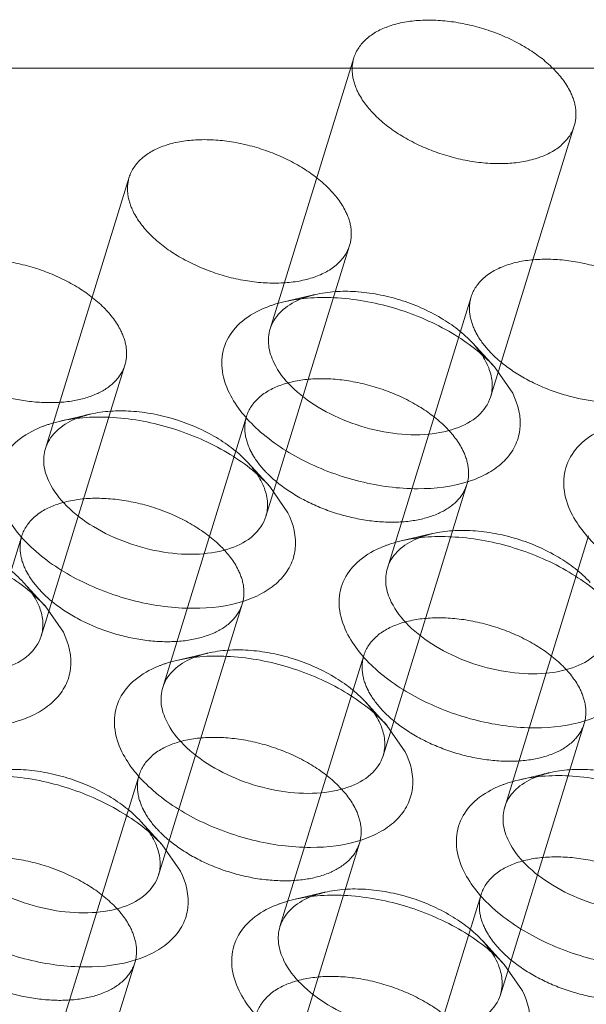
# Model space of a CAD drawing. Header units: millimetres. Extents: x 4497 to 13960, y 12291 to 16372.
# Tile 95 of 217: x 4882 to 4889, y 15319 to 15332. Entities that reach past the tile are written whole.
import ezdxf

# ---------------------------------------------------------------- set-up
doc = ezdxf.new("R2010")
doc.units = ezdxf.units.MM
doc.header["$LTSCALE"] = 0.8
doc.linetypes.add('HIDDEN', pattern=[9.525, 6.35, -3.175])
doc.layers.get('0').update_dxf_attribs({"linetype": 'CONTINUOUS', "lineweight": 0})
doc.layers.add('3', color=5, linetype='HIDDEN', lineweight=0)

msp = doc.modelspace()

# ---------------------------------------------------------------- linework, layer by layer
at = {"lineweight": 15}
for p, q in [((4906.289, 15330.882), (4862.078, 15330.882)), ((4887.862, 15326.997), (4888.1, 15326.655)), ((4884.94, 15325.443), (4885.178, 15325.101)), ((4882.019, 15323.889), (4882.257, 15323.547)), ((4886.465, 15322.335), (4886.703, 15321.993)), ((4883.544, 15320.781), (4883.782, 15320.439)), ((4887.991, 15319.227), (4888.229, 15318.885))]:
    msp.add_line(p, q, dxfattribs=at)
for centre, radius, start, end in [((4885.417, 15327.344), 0.493, 155.6291, 162.8691), ((4887.034, 15326.69), 0.81, 20.4993, 26.1968), ((4882.495, 15325.79), 0.493, 155.6291, 162.8691), ((4884.112, 15325.136), 0.81, 20.4993, 26.1968), ((4886.942, 15324.236), 0.493, 155.6291, 162.8691), ((4881.191, 15323.582), 0.81, 20.4993, 26.1968), ((4884.02, 15322.682), 0.493, 155.6291, 162.8691), ((4885.637, 15322.028), 0.81, 20.4993, 26.1968), ((4888.467, 15321.128), 0.493, 155.6291, 162.8691), ((4882.716, 15320.474), 0.81, 20.4993, 26.1968), ((4885.545, 15319.574), 0.493, 155.6291, 162.8691), ((4887.163, 15318.92), 0.81, 20.4993, 26.1968)]:
    msp.add_arc(centre, radius, start, end, dxfattribs=at)
for points, knots in [([(4885.126, 15327.842), (4885.354, 15327.896), (4885.857, 15327.921), (4886.604, 15327.777), (4887.303, 15327.474), (4887.704, 15327.17), (4887.862, 15326.997)], [0, 0, 0, 0, 0.236672, 0.49996, 0.763225, 1, 1, 1, 1]), ([(4884.805, 15327.731), (4884.839, 15327.747), (4884.885, 15327.767), (4884.932, 15327.784), (4884.944, 15327.789)], [0, 0, 0, 0, 0.744437, 1, 1, 1, 1]), ([(4884.944, 15327.789), (4884.958, 15327.794), (4885.018, 15327.814), (4885.08, 15327.831), (4885.126, 15327.842)], [0, 0, 0, 0, 0.243879, 1, 1, 1, 1]), ([(4884.968, 15327.548), (4885.001, 15327.622), (4885.115, 15327.764), (4885.273, 15327.85), (4885.36, 15327.884)], [0, 0, 0, 0, 0.464886, 1, 1, 1, 1]), ([(4884.416, 15326.655), (4884.366, 15326.756), (4884.299, 15326.962), (4884.334, 15327.286), (4884.517, 15327.559), (4884.702, 15327.681), (4884.805, 15327.731)], [0, 0, 0, 0, 0.260072, 0.494273, 0.731806, 1, 1, 1, 1]), ([(4884.997, 15327.047), (4884.962, 15327.119), (4884.913, 15327.265), (4884.924, 15327.421), (4884.945, 15327.49)], [0, 0, 0, 0, 0.52606, 1, 1, 1, 1]), ([(4887.812, 15326.605), (4887.783, 15326.512), (4887.655, 15326.329), (4887.337, 15326.168), (4886.932, 15326.1), (4886.473, 15326.129), (4886.005, 15326.251), (4885.574, 15326.453), (4885.224, 15326.715), (4885.052, 15326.934), (4884.997, 15327.047)], [0, 0, 0, 0, 0.087919, 0.191483, 0.315807, 0.456957, 0.606104, 0.752524, 0.886126, 1, 1, 1, 1]), ([(4887.792, 15326.973), (4887.815, 15326.913), (4887.844, 15326.789), (4887.83, 15326.662), (4887.812, 15326.605)], [0, 0, 0, 0, 0.519195, 1, 1, 1, 1]), ([(4888.1, 15326.655), (4888.171, 15326.51), (4888.232, 15326.263), (4888.139, 15325.956), (4887.995, 15325.762), (4887.785, 15325.607), (4887.411, 15325.449), (4886.835, 15325.383), (4886.103, 15325.481), (4885.391, 15325.743), (4884.798, 15326.128), (4884.504, 15326.474), (4884.416, 15326.655)], [0, 0, 0, 0, 0.096766, 0.141571, 0.18803, 0.239006, 0.296129, 0.428924, 0.580085, 0.735392, 0.87928, 1, 1, 1, 1]), ([(4882.205, 15326.288), (4882.433, 15326.342), (4882.935, 15326.367), (4883.683, 15326.223), (4884.381, 15325.92), (4884.782, 15325.616), (4884.94, 15325.443)], [0, 0, 0, 0, 0.236672, 0.49996, 0.763225, 1, 1, 1, 1]), ([(4881.884, 15326.177), (4881.917, 15326.193), (4881.963, 15326.213), (4882.01, 15326.23), (4882.022, 15326.235)], [0, 0, 0, 0, 0.744437, 1, 1, 1, 1]), ([(4882.022, 15326.235), (4882.037, 15326.24), (4882.097, 15326.26), (4882.158, 15326.277), (4882.205, 15326.288)], [0, 0, 0, 0, 0.243879, 1, 1, 1, 1]), ([(4882.046, 15325.994), (4882.08, 15326.068), (4882.194, 15326.21), (4882.351, 15326.296), (4882.438, 15326.33)], [0, 0, 0, 0, 0.464886, 1, 1, 1, 1]), ([(4881.494, 15325.101), (4881.445, 15325.202), (4881.377, 15325.408), (4881.413, 15325.732), (4881.595, 15326.005), (4881.78, 15326.126), (4881.884, 15326.177)], [0, 0, 0, 0, 0.260072, 0.494273, 0.731806, 1, 1, 1, 1]), ([(4888.862, 15325.101), (4888.813, 15325.202), (4888.745, 15325.408), (4888.781, 15325.732), (4888.963, 15326.005), (4889.149, 15326.126), (4889.252, 15326.177)], [0, 0, 0, 0, 0.260072, 0.494273, 0.731806, 1, 1, 1, 1]), ([(4882.076, 15325.493), (4882.04, 15325.565), (4881.991, 15325.711), (4882.003, 15325.867), (4882.024, 15325.936)], [0, 0, 0, 0, 0.52606, 1, 1, 1, 1]), ([(4884.89, 15325.051), (4884.862, 15324.958), (4884.733, 15324.775), (4884.416, 15324.614), (4884.011, 15324.546), (4883.551, 15324.575), (4883.083, 15324.697), (4882.652, 15324.899), (4882.303, 15325.161), (4882.131, 15325.38), (4882.076, 15325.493)], [0, 0, 0, 0, 0.087919, 0.191483, 0.315807, 0.456957, 0.606104, 0.752524, 0.886126, 1, 1, 1, 1]), ([(4884.871, 15325.419), (4884.893, 15325.358), (4884.922, 15325.235), (4884.908, 15325.108), (4884.89, 15325.051)], [0, 0, 0, 0, 0.519195, 1, 1, 1, 1]), ([(4885.178, 15325.101), (4885.249, 15324.956), (4885.31, 15324.709), (4885.217, 15324.402), (4885.073, 15324.208), (4884.863, 15324.053), (4884.49, 15323.895), (4883.914, 15323.828), (4883.181, 15323.927), (4882.469, 15324.189), (4881.877, 15324.574), (4881.583, 15324.92), (4881.494, 15325.101)], [0, 0, 0, 0, 0.096766, 0.141571, 0.18803, 0.239006, 0.296129, 0.428924, 0.580085, 0.735392, 0.87928, 1, 1, 1, 1]), ([(4892.547, 15325.101), (4892.618, 15324.956), (4892.679, 15324.709), (4892.586, 15324.402), (4892.442, 15324.208), (4892.231, 15324.053), (4891.858, 15323.895), (4891.282, 15323.828), (4890.55, 15323.927), (4889.838, 15324.189), (4889.245, 15324.574), (4888.951, 15324.92), (4888.862, 15325.101)], [0, 0, 0, 0, 0.096766, 0.141571, 0.18803, 0.239006, 0.296129, 0.428924, 0.580085, 0.735392, 0.87928, 1, 1, 1, 1]), ([(4879.283, 15324.734), (4879.511, 15324.788), (4880.014, 15324.813), (4880.761, 15324.669), (4881.459, 15324.366), (4881.861, 15324.062), (4882.019, 15323.889)], [0, 0, 0, 0, 0.236672, 0.49996, 0.763225, 1, 1, 1, 1]), ([(4886.469, 15324.68), (4886.483, 15324.686), (4886.544, 15324.706), (4886.605, 15324.723), (4886.651, 15324.734)], [0, 0, 0, 0, 0.243879, 1, 1, 1, 1]), ([(4886.493, 15324.44), (4886.526, 15324.514), (4886.641, 15324.656), (4886.798, 15324.742), (4886.885, 15324.776)], [0, 0, 0, 0, 0.464886, 1, 1, 1, 1]), ([(4886.651, 15324.734), (4886.88, 15324.788), (4887.382, 15324.813), (4888.13, 15324.669), (4888.828, 15324.366), (4889.229, 15324.062), (4889.387, 15323.889)], [0, 0, 0, 0, 0.236672, 0.49996, 0.763225, 1, 1, 1, 1]), ([(4885.941, 15323.547), (4885.892, 15323.648), (4885.824, 15323.854), (4885.859, 15324.178), (4886.042, 15324.451), (4886.227, 15324.572), (4886.331, 15324.623)], [0, 0, 0, 0, 0.260072, 0.494273, 0.731806, 1, 1, 1, 1]), ([(4886.331, 15324.623), (4886.364, 15324.639), (4886.41, 15324.659), (4886.457, 15324.676), (4886.469, 15324.68)], [0, 0, 0, 0, 0.744437, 1, 1, 1, 1]), ([(4886.522, 15323.939), (4886.487, 15324.01), (4886.438, 15324.157), (4886.45, 15324.313), (4886.471, 15324.381)], [0, 0, 0, 0, 0.52606, 1, 1, 1, 1]), ([(4881.969, 15323.496), (4881.94, 15323.404), (4881.812, 15323.221), (4881.494, 15323.06), (4881.089, 15322.992), (4880.63, 15323.021), (4880.162, 15323.143), (4879.73, 15323.345), (4879.381, 15323.607), (4879.209, 15323.826), (4879.154, 15323.939)], [0, 0, 0, 0, 0.087919, 0.191483, 0.315807, 0.456957, 0.606104, 0.752524, 0.886126, 1, 1, 1, 1]), ([(4889.337, 15323.496), (4889.309, 15323.404), (4889.18, 15323.221), (4888.863, 15323.06), (4888.457, 15322.992), (4887.998, 15323.021), (4887.53, 15323.143), (4887.099, 15323.345), (4886.75, 15323.607), (4886.578, 15323.826), (4886.522, 15323.939)], [0, 0, 0, 0, 0.087919, 0.191483, 0.315807, 0.456957, 0.606104, 0.752524, 0.886126, 1, 1, 1, 1]), ([(4881.949, 15323.865), (4881.972, 15323.804), (4882.001, 15323.681), (4881.986, 15323.554), (4881.969, 15323.496)], [0, 0, 0, 0, 0.519195, 1, 1, 1, 1]), ([(4882.257, 15323.547), (4882.328, 15323.402), (4882.389, 15323.155), (4882.295, 15322.848), (4882.151, 15322.654), (4881.941, 15322.499), (4881.568, 15322.341), (4880.992, 15322.274), (4880.26, 15322.373), (4879.548, 15322.635), (4878.955, 15323.02), (4878.661, 15323.366), (4878.572, 15323.547)], [0, 0, 0, 0, 0.096766, 0.141571, 0.18803, 0.239006, 0.296129, 0.428924, 0.580085, 0.735392, 0.87928, 1, 1, 1, 1]), ([(4889.625, 15323.547), (4889.696, 15323.402), (4889.757, 15323.155), (4889.664, 15322.848), (4889.52, 15322.654), (4889.31, 15322.499), (4888.937, 15322.341), (4888.361, 15322.274), (4887.628, 15322.373), (4886.916, 15322.635), (4886.323, 15323.02), (4886.03, 15323.366), (4885.941, 15323.547)], [0, 0, 0, 0, 0.096766, 0.141571, 0.18803, 0.239006, 0.296129, 0.428924, 0.580085, 0.735392, 0.87928, 1, 1, 1, 1]), ([(4883.547, 15323.126), (4883.562, 15323.132), (4883.622, 15323.152), (4883.683, 15323.169), (4883.73, 15323.18)], [0, 0, 0, 0, 0.243879, 1, 1, 1, 1]), ([(4883.571, 15322.886), (4883.605, 15322.96), (4883.719, 15323.102), (4883.876, 15323.188), (4883.964, 15323.222)], [0, 0, 0, 0, 0.464886, 1, 1, 1, 1]), ([(4883.73, 15323.18), (4883.958, 15323.234), (4884.461, 15323.259), (4885.208, 15323.115), (4885.906, 15322.812), (4886.307, 15322.508), (4886.466, 15322.335)], [0, 0, 0, 0, 0.236672, 0.49996, 0.763225, 1, 1, 1, 1]), ([(4883.019, 15321.993), (4882.97, 15322.094), (4882.902, 15322.3), (4882.938, 15322.624), (4883.12, 15322.896), (4883.305, 15323.018), (4883.409, 15323.069)], [0, 0, 0, 0, 0.260072, 0.494273, 0.731806, 1, 1, 1, 1]), ([(4883.409, 15323.069), (4883.443, 15323.085), (4883.488, 15323.105), (4883.535, 15323.122), (4883.547, 15323.126)], [0, 0, 0, 0, 0.744437, 1, 1, 1, 1]), ([(4883.601, 15322.385), (4883.566, 15322.456), (4883.517, 15322.603), (4883.528, 15322.759), (4883.549, 15322.827)], [0, 0, 0, 0, 0.52606, 1, 1, 1, 1]), ([(4886.416, 15321.942), (4886.387, 15321.85), (4886.259, 15321.667), (4885.941, 15321.505), (4885.536, 15321.438), (4885.077, 15321.467), (4884.608, 15321.589), (4884.177, 15321.791), (4883.828, 15322.053), (4883.656, 15322.272), (4883.601, 15322.385)], [0, 0, 0, 0, 0.087919, 0.191483, 0.315807, 0.456957, 0.606104, 0.752524, 0.886126, 1, 1, 1, 1]), ([(4886.396, 15322.311), (4886.418, 15322.25), (4886.448, 15322.127), (4886.433, 15322), (4886.416, 15321.942)], [0, 0, 0, 0, 0.519195, 1, 1, 1, 1]), ([(4886.703, 15321.993), (4886.775, 15321.848), (4886.836, 15321.601), (4886.742, 15321.294), (4886.598, 15321.1), (4886.388, 15320.945), (4886.015, 15320.787), (4885.439, 15320.72), (4884.707, 15320.819), (4883.994, 15321.081), (4883.402, 15321.466), (4883.108, 15321.812), (4883.019, 15321.993)], [0, 0, 0, 0, 0.096766, 0.141571, 0.18803, 0.239006, 0.296129, 0.428924, 0.580085, 0.735392, 0.87928, 1, 1, 1, 1]), ([(4880.808, 15321.626), (4881.036, 15321.68), (4881.539, 15321.705), (4882.286, 15321.561), (4882.985, 15321.258), (4883.386, 15320.954), (4883.544, 15320.781)], [0, 0, 0, 0, 0.236672, 0.49996, 0.763225, 1, 1, 1, 1]), ([(4887.994, 15321.572), (4888.009, 15321.578), (4888.069, 15321.598), (4888.13, 15321.615), (4888.177, 15321.626)], [0, 0, 0, 0, 0.243879, 1, 1, 1, 1]), ([(4888.018, 15321.332), (4888.052, 15321.406), (4888.166, 15321.548), (4888.323, 15321.634), (4888.411, 15321.668)], [0, 0, 0, 0, 0.464886, 1, 1, 1, 1]), ([(4888.177, 15321.626), (4888.405, 15321.68), (4888.907, 15321.705), (4889.655, 15321.561), (4890.353, 15321.258), (4890.754, 15320.954), (4890.912, 15320.781)], [0, 0, 0, 0, 0.236672, 0.49996, 0.763225, 1, 1, 1, 1]), ([(4887.466, 15320.439), (4887.417, 15320.54), (4887.349, 15320.746), (4887.385, 15321.07), (4887.567, 15321.342), (4887.752, 15321.464), (4887.856, 15321.515)], [0, 0, 0, 0, 0.260072, 0.494273, 0.731806, 1, 1, 1, 1]), ([(4887.856, 15321.515), (4887.889, 15321.531), (4887.935, 15321.551), (4887.982, 15321.568), (4887.994, 15321.572)], [0, 0, 0, 0, 0.744437, 1, 1, 1, 1]), ([(4888.048, 15320.831), (4888.013, 15320.902), (4887.964, 15321.049), (4887.975, 15321.205), (4887.996, 15321.273)], [0, 0, 0, 0, 0.52606, 1, 1, 1, 1]), ([(4883.494, 15320.388), (4883.465, 15320.296), (4883.337, 15320.113), (4883.019, 15319.951), (4882.614, 15319.884), (4882.155, 15319.913), (4881.687, 15320.035), (4881.256, 15320.237), (4880.906, 15320.499), (4880.734, 15320.718), (4880.679, 15320.831)], [0, 0, 0, 0, 0.087919, 0.191483, 0.315807, 0.456957, 0.606104, 0.752524, 0.886126, 1, 1, 1, 1]), ([(4883.474, 15320.757), (4883.497, 15320.696), (4883.526, 15320.573), (4883.512, 15320.446), (4883.494, 15320.388)], [0, 0, 0, 0, 0.519195, 1, 1, 1, 1]), ([(4890.862, 15320.388), (4890.834, 15320.296), (4890.706, 15320.113), (4890.388, 15319.951), (4889.983, 15319.884), (4889.523, 15319.913), (4889.055, 15320.035), (4888.624, 15320.237), (4888.275, 15320.499), (4888.103, 15320.718), (4888.048, 15320.831)], [0, 0, 0, 0, 0.087919, 0.191483, 0.315807, 0.456957, 0.606104, 0.752524, 0.886126, 1, 1, 1, 1]), ([(4883.782, 15320.439), (4883.853, 15320.294), (4883.914, 15320.047), (4883.821, 15319.74), (4883.677, 15319.546), (4883.466, 15319.391), (4883.093, 15319.233), (4882.517, 15319.166), (4881.785, 15319.265), (4881.073, 15319.527), (4880.48, 15319.912), (4880.186, 15320.258), (4880.098, 15320.439)], [0, 0, 0, 0, 0.096766, 0.141571, 0.18803, 0.239006, 0.296129, 0.428924, 0.580085, 0.735392, 0.87928, 1, 1, 1, 1]), ([(4891.15, 15320.439), (4891.221, 15320.294), (4891.282, 15320.047), (4891.189, 15319.74), (4891.045, 15319.546), (4890.835, 15319.391), (4890.462, 15319.233), (4889.886, 15319.166), (4889.154, 15319.265), (4888.441, 15319.527), (4887.849, 15319.912), (4887.555, 15320.258), (4887.466, 15320.439)], [0, 0, 0, 0, 0.096766, 0.141571, 0.18803, 0.239006, 0.296129, 0.428924, 0.580085, 0.735392, 0.87928, 1, 1, 1, 1]), ([(4885.096, 15319.778), (4885.13, 15319.852), (4885.244, 15319.994), (4885.401, 15320.08), (4885.489, 15320.114)], [0, 0, 0, 0, 0.464886, 1, 1, 1, 1]), ([(4885.255, 15320.072), (4885.483, 15320.126), (4885.986, 15320.151), (4886.733, 15320.007), (4887.431, 15319.704), (4887.833, 15319.4), (4887.991, 15319.227)], [0, 0, 0, 0, 0.236672, 0.49996, 0.763225, 1, 1, 1, 1]), ([(4884.544, 15318.885), (4884.495, 15318.986), (4884.427, 15319.192), (4884.463, 15319.516), (4884.645, 15319.788), (4884.831, 15319.91), (4884.934, 15319.961)], [0, 0, 0, 0, 0.260072, 0.494273, 0.731806, 1, 1, 1, 1]), ([(4884.934, 15319.961), (4884.968, 15319.977), (4885.014, 15319.997), (4885.06, 15320.014), (4885.072, 15320.018)], [0, 0, 0, 0, 0.744437, 1, 1, 1, 1]), ([(4885.072, 15320.018), (4885.087, 15320.024), (4885.147, 15320.044), (4885.208, 15320.061), (4885.255, 15320.072)], [0, 0, 0, 0, 0.243879, 1, 1, 1, 1]), ([(4885.126, 15319.277), (4885.091, 15319.348), (4885.042, 15319.495), (4885.053, 15319.651), (4885.074, 15319.719)], [0, 0, 0, 0, 0.52606, 1, 1, 1, 1]), ([(4887.941, 15318.834), (4887.912, 15318.742), (4887.784, 15318.559), (4887.466, 15318.397), (4887.061, 15318.33), (4886.602, 15318.359), (4886.134, 15318.481), (4885.702, 15318.683), (4885.353, 15318.945), (4885.181, 15319.164), (4885.126, 15319.277)], [0, 0, 0, 0, 0.087919, 0.191483, 0.315807, 0.456957, 0.606104, 0.752524, 0.886126, 1, 1, 1, 1]), ([(4887.921, 15319.203), (4887.944, 15319.142), (4887.973, 15319.019), (4887.958, 15318.892), (4887.941, 15318.834)], [0, 0, 0, 0, 0.519195, 1, 1, 1, 1]), ([(4888.229, 15318.885), (4888.3, 15318.74), (4888.361, 15318.493), (4888.267, 15318.186), (4888.123, 15317.992), (4887.913, 15317.837), (4887.54, 15317.679), (4886.964, 15317.612), (4886.232, 15317.711), (4885.52, 15317.973), (4884.927, 15318.358), (4884.633, 15318.704), (4884.544, 15318.885)], [0, 0, 0, 0, 0.096766, 0.141571, 0.18803, 0.239006, 0.296129, 0.428924, 0.580085, 0.735392, 0.87928, 1, 1, 1, 1])]:
    msp.add_open_spline(points, degree=3, knots=knots, dxfattribs=at)
for points in [[(4887.706, 15327.143), (4887.726, 15327.112), (4887.744, 15327.08), (4887.76, 15327.047)], [(4884.784, 15325.589), (4884.804, 15325.558), (4884.822, 15325.526), (4884.839, 15325.493)], [(4881.862, 15324.035), (4881.882, 15324.004), (4881.901, 15323.972), (4881.917, 15323.939)], [(4886.309, 15322.481), (4886.329, 15322.45), (4886.348, 15322.418), (4886.364, 15322.385)], [(4883.388, 15320.927), (4883.408, 15320.896), (4883.426, 15320.864), (4883.442, 15320.831)], [(4887.835, 15319.373), (4887.854, 15319.342), (4887.873, 15319.31), (4887.889, 15319.277)]]:
    msp.add_open_spline(points, degree=3, dxfattribs=at)
at = {"layer": '3'}
for p, q in [((4886.035, 15331.015), (4884.946, 15327.49)), ((4888.901, 15330.129), (4887.812, 15326.604)), ((4883.113, 15329.461), (4882.024, 15325.936)), ((4885.98, 15328.575), (4884.89, 15325.05)), ((4885.53, 15327.937), (4885.126, 15327.842)), ((4887.56, 15327.907), (4886.471, 15324.382)), ((4887.582, 15327.303), (4887.862, 15326.997)), ((4883.058, 15327.021), (4881.969, 15323.496)), ((4882.608, 15326.383), (4882.204, 15326.288)), ((4884.638, 15326.353), (4883.549, 15322.828)), ((4884.66, 15325.749), (4884.94, 15325.443)), ((4887.505, 15325.467), (4886.415, 15321.942)), ((4887.055, 15324.829), (4886.651, 15324.734)), ((4881.717, 15324.799), (4880.628, 15321.274)), ((4889.085, 15324.799), (4887.996, 15321.274)), ((4881.738, 15324.195), (4882.018, 15323.889)), ((4884.583, 15323.913), (4883.494, 15320.388)), ((4884.134, 15323.275), (4883.73, 15323.18)), ((4886.164, 15323.245), (4885.074, 15319.72)), ((4886.185, 15322.641), (4886.465, 15322.335)), ((4889.03, 15322.359), (4887.941, 15318.834)), ((4883.242, 15321.691), (4882.153, 15318.166)), ((4888.58, 15321.721), (4888.176, 15321.626)), ((4883.263, 15321.087), (4883.544, 15320.781)), ((4886.108, 15320.805), (4885.019, 15317.28)), ((4885.659, 15320.167), (4885.255, 15320.072)), ((4887.689, 15320.137), (4886.6, 15316.612)), ((4887.71, 15319.533), (4887.99, 15319.227)), ((4883.187, 15319.251), (4882.097, 15315.726))]:
    msp.add_line(p, q, dxfattribs=at)
for centre, radius, start, end in [((4885.766, 15326.855), 1.107, 109.7141, 111.5324), ((4888.884, 15328.209), 1.483, 224.1795, 225.385), ((4882.845, 15325.301), 1.107, 109.7141, 111.5324), ((4885.963, 15326.655), 1.483, 224.1795, 225.385), ((4887.292, 15323.747), 1.107, 109.7141, 111.5324), ((4883.041, 15325.101), 1.483, 224.1795, 225.385), ((4884.37, 15322.193), 1.107, 109.7141, 111.5324), ((4887.488, 15323.547), 1.483, 224.1795, 225.385), ((4888.817, 15320.639), 1.107, 109.7141, 111.5324), ((4884.566, 15321.993), 1.483, 224.1795, 225.385), ((4885.895, 15319.085), 1.107, 109.7141, 111.5324), ((4889.013, 15320.439), 1.483, 224.1795, 225.385)]:
    msp.add_arc(centre, radius, start, end, dxfattribs=at)
for points, knots in [([(4888.85, 15330.572), (4888.794, 15330.685), (4888.623, 15330.904), (4888.273, 15331.166), (4887.842, 15331.368), (4887.374, 15331.49), (4886.915, 15331.519), (4886.51, 15331.452), (4886.192, 15331.29), (4886.064, 15331.108), (4886.035, 15331.015)], [0, 0, 0, 0, 0.113912, 0.247462, 0.393862, 0.542998, 0.684156, 0.808494, 0.912079, 1, 1, 1, 1]), ([(4886.035, 15331.015), (4886.014, 15330.947), (4886.002, 15330.79), (4886.051, 15330.644), (4886.086, 15330.572)], [0, 0, 0, 0, 0.474243, 1, 1, 1, 1]), ([(4886.086, 15330.572), (4886.142, 15330.459), (4886.313, 15330.24), (4886.663, 15329.978), (4887.094, 15329.776), (4887.562, 15329.654), (4888.021, 15329.625), (4888.426, 15329.692), (4888.744, 15329.854), (4888.872, 15330.037), (4888.901, 15330.129)], [0, 0, 0, 0, 0.113912, 0.247462, 0.393862, 0.542998, 0.684156, 0.808494, 0.912079, 1, 1, 1, 1]), ([(4888.901, 15330.129), (4888.922, 15330.198), (4888.934, 15330.354), (4888.885, 15330.501), (4888.85, 15330.572)], [0, 0, 0, 0, 0.474243, 1, 1, 1, 1]), ([(4885.928, 15329.018), (4885.873, 15329.131), (4885.701, 15329.35), (4885.351, 15329.612), (4884.921, 15329.814), (4884.453, 15329.936), (4883.993, 15329.965), (4883.588, 15329.898), (4883.27, 15329.736), (4883.142, 15329.554), (4883.113, 15329.461)], [0, 0, 0, 0, 0.113912, 0.247462, 0.393862, 0.542998, 0.684156, 0.808494, 0.912079, 1, 1, 1, 1]), ([(4883.113, 15329.461), (4883.092, 15329.392), (4883.081, 15329.236), (4883.13, 15329.09), (4883.165, 15329.018)], [0, 0, 0, 0, 0.474243, 1, 1, 1, 1]), ([(4883.165, 15329.018), (4883.22, 15328.905), (4883.392, 15328.686), (4883.742, 15328.424), (4884.172, 15328.222), (4884.64, 15328.1), (4885.099, 15328.071), (4885.505, 15328.138), (4885.822, 15328.3), (4885.951, 15328.483), (4885.979, 15328.575)], [0, 0, 0, 0, 0.113912, 0.247462, 0.393862, 0.542998, 0.684156, 0.808494, 0.912079, 1, 1, 1, 1]), ([(4885.979, 15328.575), (4886.001, 15328.644), (4886.012, 15328.8), (4885.963, 15328.947), (4885.928, 15329.018)], [0, 0, 0, 0, 0.474243, 1, 1, 1, 1]), ([(4883.006, 15327.464), (4882.951, 15327.577), (4882.779, 15327.796), (4882.43, 15328.058), (4881.999, 15328.26), (4881.531, 15328.382), (4881.072, 15328.411), (4880.667, 15328.344), (4880.349, 15328.182), (4880.22, 15328), (4880.192, 15327.907)], [0, 0, 0, 0, 0.113912, 0.247462, 0.393862, 0.542998, 0.684156, 0.808494, 0.912079, 1, 1, 1, 1]), ([(4890.375, 15327.464), (4890.32, 15327.577), (4890.148, 15327.796), (4889.798, 15328.058), (4889.368, 15328.26), (4888.899, 15328.382), (4888.44, 15328.411), (4888.035, 15328.344), (4887.717, 15328.182), (4887.589, 15328), (4887.56, 15327.907)], [0, 0, 0, 0, 0.113912, 0.247462, 0.393862, 0.542998, 0.684156, 0.808494, 0.912079, 1, 1, 1, 1]), ([(4885.393, 15327.897), (4885.404, 15327.901), (4885.449, 15327.916), (4885.495, 15327.929), (4885.53, 15327.937)], [0, 0, 0, 0, 0.243856, 1, 1, 1, 1]), ([(4885.53, 15327.937), (4885.701, 15327.977), (4886.078, 15327.996), (4886.639, 15327.888), (4887.162, 15327.661), (4887.463, 15327.433), (4887.582, 15327.303)], [0, 0, 0, 0, 0.236707, 0.500021, 0.763374, 1, 1, 1, 1]), ([(4887.56, 15327.907), (4887.539, 15327.838), (4887.528, 15327.682), (4887.577, 15327.536), (4887.612, 15327.464)], [0, 0, 0, 0, 0.474243, 1, 1, 1, 1]), ([(4883.058, 15327.021), (4883.079, 15327.09), (4883.09, 15327.246), (4883.041, 15327.393), (4883.006, 15327.464)], [0, 0, 0, 0, 0.474243, 1, 1, 1, 1]), ([(4887.612, 15327.464), (4887.624, 15327.439), (4887.681, 15327.335), (4887.757, 15327.241), (4887.821, 15327.176)], [0, 0, 0, 0, 0.233339, 1, 1, 1, 1]), ([(4887.582, 15327.303), (4887.594, 15327.29), (4887.638, 15327.24), (4887.679, 15327.185), (4887.706, 15327.143)], [0, 0, 0, 0, 0.259024, 1, 1, 1, 1]), ([(4880.474, 15327.154), (4880.565, 15327.064), (4880.779, 15326.9), (4881.146, 15326.712), (4881.551, 15326.583), (4881.962, 15326.523), (4882.347, 15326.536), (4882.677, 15326.623), (4882.932, 15326.782), (4883.033, 15326.941), (4883.058, 15327.021)], [0, 0, 0, 0, 0.131245, 0.274361, 0.421982, 0.565965, 0.698798, 0.81512, 0.913714, 1, 1, 1, 1]), ([(4887.843, 15327.154), (4887.934, 15327.064), (4888.147, 15326.9), (4888.514, 15326.712), (4888.919, 15326.583), (4889.33, 15326.523), (4889.715, 15326.536), (4890.046, 15326.623), (4890.3, 15326.782), (4890.402, 15326.941), (4890.426, 15327.021)], [0, 0, 0, 0, 0.131245, 0.274361, 0.421982, 0.565965, 0.698798, 0.81512, 0.913714, 1, 1, 1, 1]), ([(4887.453, 15325.91), (4887.398, 15326.023), (4887.226, 15326.242), (4886.877, 15326.504), (4886.446, 15326.706), (4885.978, 15326.828), (4885.519, 15326.857), (4885.113, 15326.79), (4884.796, 15326.628), (4884.667, 15326.446), (4884.639, 15326.353)], [0, 0, 0, 0, 0.113912, 0.247462, 0.393862, 0.542998, 0.684156, 0.808494, 0.912079, 1, 1, 1, 1]), ([(4882.471, 15326.343), (4882.482, 15326.347), (4882.527, 15326.362), (4882.574, 15326.375), (4882.609, 15326.383)], [0, 0, 0, 0, 0.243856, 1, 1, 1, 1]), ([(4882.609, 15326.383), (4882.78, 15326.423), (4883.157, 15326.442), (4883.717, 15326.334), (4884.241, 15326.107), (4884.542, 15325.879), (4884.66, 15325.749)], [0, 0, 0, 0, 0.236707, 0.500021, 0.763374, 1, 1, 1, 1]), ([(4884.639, 15326.353), (4884.617, 15326.284), (4884.606, 15326.128), (4884.655, 15325.981), (4884.69, 15325.91)], [0, 0, 0, 0, 0.474243, 1, 1, 1, 1]), ([(4884.69, 15325.91), (4884.702, 15325.885), (4884.76, 15325.781), (4884.835, 15325.687), (4884.899, 15325.622)], [0, 0, 0, 0, 0.233339, 1, 1, 1, 1]), ([(4887.505, 15325.467), (4887.526, 15325.536), (4887.537, 15325.692), (4887.488, 15325.839), (4887.453, 15325.91)], [0, 0, 0, 0, 0.474243, 1, 1, 1, 1]), ([(4884.66, 15325.749), (4884.672, 15325.736), (4884.716, 15325.686), (4884.757, 15325.631), (4884.784, 15325.589)], [0, 0, 0, 0, 0.259024, 1, 1, 1, 1]), ([(4884.921, 15325.6), (4885.012, 15325.51), (4885.225, 15325.346), (4885.593, 15325.158), (4885.998, 15325.029), (4886.409, 15324.969), (4886.794, 15324.982), (4887.124, 15325.069), (4887.378, 15325.228), (4887.48, 15325.387), (4887.505, 15325.467)], [0, 0, 0, 0, 0.131245, 0.274361, 0.421982, 0.565965, 0.698798, 0.81512, 0.913714, 1, 1, 1, 1]), ([(4884.532, 15324.356), (4884.476, 15324.469), (4884.305, 15324.688), (4883.955, 15324.95), (4883.524, 15325.152), (4883.056, 15325.274), (4882.597, 15325.303), (4882.192, 15325.236), (4881.874, 15325.074), (4881.746, 15324.892), (4881.717, 15324.799)], [0, 0, 0, 0, 0.113912, 0.247462, 0.393862, 0.542998, 0.684156, 0.808494, 0.912079, 1, 1, 1, 1]), ([(4879.687, 15324.829), (4879.858, 15324.869), (4880.235, 15324.888), (4880.796, 15324.78), (4881.319, 15324.553), (4881.62, 15324.325), (4881.738, 15324.195)], [0, 0, 0, 0, 0.236707, 0.500021, 0.763374, 1, 1, 1, 1]), ([(4886.918, 15324.789), (4886.929, 15324.793), (4886.974, 15324.808), (4887.02, 15324.821), (4887.056, 15324.829)], [0, 0, 0, 0, 0.243856, 1, 1, 1, 1]), ([(4887.056, 15324.829), (4887.227, 15324.869), (4887.604, 15324.888), (4888.164, 15324.78), (4888.688, 15324.553), (4888.988, 15324.325), (4889.107, 15324.195)], [0, 0, 0, 0, 0.236707, 0.500021, 0.763374, 1, 1, 1, 1]), ([(4881.717, 15324.799), (4881.696, 15324.73), (4881.684, 15324.574), (4881.733, 15324.427), (4881.768, 15324.356)], [0, 0, 0, 0, 0.474243, 1, 1, 1, 1]), ([(4881.768, 15324.356), (4881.781, 15324.331), (4881.838, 15324.227), (4881.914, 15324.133), (4881.977, 15324.068)], [0, 0, 0, 0, 0.233339, 1, 1, 1, 1]), ([(4884.583, 15323.913), (4884.604, 15323.982), (4884.616, 15324.138), (4884.567, 15324.285), (4884.532, 15324.356)], [0, 0, 0, 0, 0.474243, 1, 1, 1, 1]), ([(4881.738, 15324.195), (4881.75, 15324.182), (4881.795, 15324.132), (4881.835, 15324.077), (4881.862, 15324.035)], [0, 0, 0, 0, 0.259024, 1, 1, 1, 1]), ([(4881.999, 15324.046), (4882.09, 15323.956), (4882.304, 15323.792), (4882.671, 15323.604), (4883.076, 15323.475), (4883.487, 15323.415), (4883.872, 15323.428), (4884.203, 15323.515), (4884.457, 15323.674), (4884.558, 15323.833), (4884.583, 15323.913)], [0, 0, 0, 0, 0.131245, 0.274361, 0.421982, 0.565965, 0.698798, 0.81512, 0.913714, 1, 1, 1, 1]), ([(4888.978, 15322.802), (4888.923, 15322.915), (4888.751, 15323.134), (4888.402, 15323.396), (4887.971, 15323.598), (4887.503, 15323.72), (4887.044, 15323.749), (4886.639, 15323.682), (4886.321, 15323.52), (4886.192, 15323.338), (4886.164, 15323.245)], [0, 0, 0, 0, 0.113912, 0.247462, 0.393862, 0.542998, 0.684156, 0.808494, 0.912079, 1, 1, 1, 1]), ([(4884.134, 15323.275), (4884.305, 15323.315), (4884.682, 15323.334), (4885.242, 15323.226), (4885.766, 15322.999), (4886.067, 15322.771), (4886.185, 15322.641)], [0, 0, 0, 0, 0.236707, 0.500021, 0.763374, 1, 1, 1, 1]), ([(4883.997, 15323.235), (4884.007, 15323.239), (4884.053, 15323.254), (4884.099, 15323.267), (4884.134, 15323.275)], [0, 0, 0, 0, 0.243856, 1, 1, 1, 1]), ([(4886.164, 15323.245), (4886.143, 15323.176), (4886.131, 15323.02), (4886.18, 15322.873), (4886.215, 15322.802)], [0, 0, 0, 0, 0.474243, 1, 1, 1, 1]), ([(4886.215, 15322.802), (4886.227, 15322.777), (4886.285, 15322.673), (4886.361, 15322.579), (4886.424, 15322.514)], [0, 0, 0, 0, 0.233339, 1, 1, 1, 1]), ([(4889.03, 15322.359), (4889.051, 15322.428), (4889.063, 15322.584), (4889.013, 15322.73), (4888.978, 15322.802)], [0, 0, 0, 0, 0.474243, 1, 1, 1, 1]), ([(4886.185, 15322.641), (4886.197, 15322.628), (4886.242, 15322.578), (4886.282, 15322.523), (4886.309, 15322.481)], [0, 0, 0, 0, 0.259024, 1, 1, 1, 1]), ([(4886.446, 15322.492), (4886.537, 15322.402), (4886.751, 15322.238), (4887.118, 15322.05), (4887.523, 15321.921), (4887.934, 15321.861), (4888.319, 15321.874), (4888.65, 15321.961), (4888.904, 15322.12), (4889.005, 15322.279), (4889.03, 15322.359)], [0, 0, 0, 0, 0.131245, 0.274361, 0.421982, 0.565965, 0.698798, 0.81512, 0.913714, 1, 1, 1, 1]), ([(4886.057, 15321.248), (4886.001, 15321.361), (4885.83, 15321.58), (4885.48, 15321.842), (4885.05, 15322.044), (4884.581, 15322.166), (4884.122, 15322.195), (4883.717, 15322.128), (4883.399, 15321.966), (4883.271, 15321.783), (4883.242, 15321.691)], [0, 0, 0, 0, 0.113912, 0.247462, 0.393862, 0.542998, 0.684156, 0.808494, 0.912079, 1, 1, 1, 1]), ([(4881.212, 15321.721), (4881.383, 15321.761), (4881.76, 15321.78), (4882.321, 15321.672), (4882.844, 15321.445), (4883.145, 15321.217), (4883.264, 15321.087)], [0, 0, 0, 0, 0.236707, 0.500021, 0.763374, 1, 1, 1, 1]), ([(4888.581, 15321.721), (4888.752, 15321.761), (4889.129, 15321.78), (4889.689, 15321.672), (4890.213, 15321.445), (4890.514, 15321.217), (4890.632, 15321.087)], [0, 0, 0, 0, 0.236707, 0.500021, 0.763374, 1, 1, 1, 1]), ([(4883.242, 15321.691), (4883.221, 15321.622), (4883.209, 15321.466), (4883.259, 15321.319), (4883.294, 15321.248)], [0, 0, 0, 0, 0.474243, 1, 1, 1, 1]), ([(4888.443, 15321.681), (4888.454, 15321.685), (4888.5, 15321.7), (4888.546, 15321.713), (4888.581, 15321.721)], [0, 0, 0, 0, 0.243856, 1, 1, 1, 1]), ([(4883.294, 15321.248), (4883.306, 15321.223), (4883.363, 15321.119), (4883.439, 15321.025), (4883.503, 15320.96)], [0, 0, 0, 0, 0.233339, 1, 1, 1, 1]), ([(4886.108, 15320.805), (4886.129, 15320.874), (4886.141, 15321.03), (4886.092, 15321.176), (4886.057, 15321.248)], [0, 0, 0, 0, 0.474243, 1, 1, 1, 1]), ([(4883.264, 15321.087), (4883.275, 15321.074), (4883.32, 15321.024), (4883.361, 15320.969), (4883.388, 15320.927)], [0, 0, 0, 0, 0.259024, 1, 1, 1, 1]), ([(4883.525, 15320.938), (4883.616, 15320.848), (4883.829, 15320.684), (4884.196, 15320.496), (4884.601, 15320.367), (4885.012, 15320.307), (4885.397, 15320.32), (4885.728, 15320.407), (4885.982, 15320.566), (4886.083, 15320.725), (4886.108, 15320.805)], [0, 0, 0, 0, 0.131245, 0.274361, 0.421982, 0.565965, 0.698798, 0.81512, 0.913714, 1, 1, 1, 1]), ([(4883.135, 15319.694), (4883.08, 15319.807), (4882.908, 15320.026), (4882.558, 15320.288), (4882.128, 15320.49), (4881.66, 15320.612), (4881.201, 15320.641), (4880.795, 15320.574), (4880.478, 15320.412), (4880.349, 15320.229), (4880.32, 15320.137)], [0, 0, 0, 0, 0.113912, 0.247462, 0.393862, 0.542998, 0.684156, 0.808494, 0.912079, 1, 1, 1, 1]), ([(4890.504, 15319.694), (4890.448, 15319.807), (4890.277, 15320.026), (4889.927, 15320.288), (4889.496, 15320.49), (4889.028, 15320.612), (4888.569, 15320.641), (4888.164, 15320.574), (4887.846, 15320.412), (4887.718, 15320.229), (4887.689, 15320.137)], [0, 0, 0, 0, 0.113912, 0.247462, 0.393862, 0.542998, 0.684156, 0.808494, 0.912079, 1, 1, 1, 1]), ([(4885.659, 15320.167), (4885.83, 15320.207), (4886.207, 15320.226), (4886.768, 15320.118), (4887.291, 15319.891), (4887.592, 15319.663), (4887.71, 15319.533)], [0, 0, 0, 0, 0.236707, 0.500021, 0.763374, 1, 1, 1, 1]), ([(4885.522, 15320.127), (4885.533, 15320.131), (4885.578, 15320.146), (4885.624, 15320.159), (4885.659, 15320.167)], [0, 0, 0, 0, 0.243856, 1, 1, 1, 1]), ([(4887.689, 15320.137), (4887.668, 15320.068), (4887.656, 15319.912), (4887.705, 15319.765), (4887.74, 15319.694)], [0, 0, 0, 0, 0.474243, 1, 1, 1, 1]), ([(4883.187, 15319.251), (4883.208, 15319.319), (4883.219, 15319.476), (4883.17, 15319.622), (4883.135, 15319.694)], [0, 0, 0, 0, 0.474243, 1, 1, 1, 1]), ([(4887.74, 15319.694), (4887.753, 15319.669), (4887.81, 15319.565), (4887.886, 15319.471), (4887.949, 15319.406)], [0, 0, 0, 0, 0.233339, 1, 1, 1, 1]), ([(4887.71, 15319.533), (4887.722, 15319.52), (4887.767, 15319.47), (4887.807, 15319.415), (4887.835, 15319.373)], [0, 0, 0, 0, 0.259024, 1, 1, 1, 1]), ([(4880.603, 15319.384), (4880.694, 15319.294), (4880.907, 15319.13), (4881.275, 15318.942), (4881.68, 15318.813), (4882.091, 15318.753), (4882.475, 15318.766), (4882.806, 15318.853), (4883.06, 15319.012), (4883.162, 15319.171), (4883.187, 15319.251)], [0, 0, 0, 0, 0.131245, 0.274361, 0.421982, 0.565965, 0.698798, 0.81512, 0.913714, 1, 1, 1, 1]), ([(4887.971, 15319.384), (4888.062, 15319.294), (4888.276, 15319.13), (4888.643, 15318.942), (4889.048, 15318.813), (4889.459, 15318.753), (4889.844, 15318.766), (4890.175, 15318.853), (4890.429, 15319.012), (4890.53, 15319.171), (4890.555, 15319.251)], [0, 0, 0, 0, 0.131245, 0.274361, 0.421982, 0.565965, 0.698798, 0.81512, 0.913714, 1, 1, 1, 1]), ([(4887.582, 15318.14), (4887.527, 15318.253), (4887.355, 15318.472), (4887.005, 15318.734), (4886.575, 15318.936), (4886.107, 15319.058), (4885.647, 15319.087), (4885.242, 15319.02), (4884.924, 15318.858), (4884.796, 15318.675), (4884.767, 15318.583)], [0, 0, 0, 0, 0.113912, 0.247462, 0.393862, 0.542998, 0.684156, 0.808494, 0.912079, 1, 1, 1, 1])]:
    msp.add_open_spline(points, degree=3, knots=knots, dxfattribs=at)

doc.saveas('drawing.dxf')
